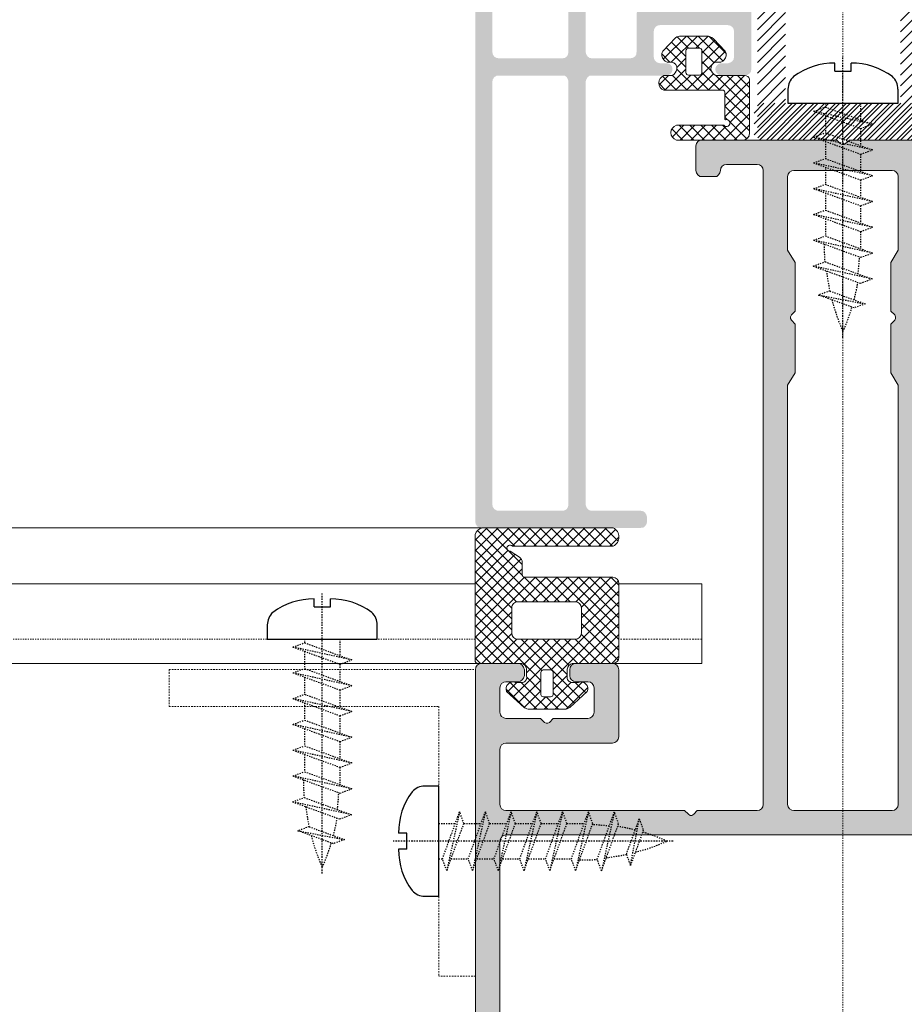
# Model space of a CAD drawing. Header units: millimetres. Extents: x -226731 to 126254, y -16359 to 60195.
# Tile 45 of 256: x -165439 to -165367, y 20846 to 20926. Entities that reach past the tile are written whole.
import ezdxf

# ---------------------------------------------------------------- set-up
doc = ezdxf.new("R2010")
doc.units = ezdxf.units.MM
doc.header["$LTSCALE"] = 0.1
doc.header["$MEASUREMENT"] = 0
doc.linetypes.add('CENTER', pattern=[2, 1.25, -0.25, 0.25, -0.25])
doc.linetypes.add('HIDDEN', pattern=[0.375, 0.25, -0.125])
for name, color, linetype, lineweight in [('01. Aluminium (Main Structure)', 6, 'Continuous', 5), ('2_Centerline', 1, 'CENTER', 15), ('3_Hatch', 8, 'Continuous', 0)]:
    doc.layers.add(name, color=color, linetype=linetype, lineweight=lineweight)
doc.layers.add('CENTER LINE', color=8, linetype='CENTER')
doc.layers.add('HARDWARES', color=7, linetype='Continuous')

# ---------------------------------------------------------------- blocks, each defined once
blk = doc.blocks.new('*U429')
at = {"layer": '3_Hatch'}
h = blk.add_hatch(color=8, dxfattribs=at)
h.dxf.hatch_style = 1
h.paths.add_polyline_path([(-4.224, 77.476), (-3.912, 77.787), (-3.912, 81.754), (-4.498, 82.779), (-4.498, 116.974), (-4.462, 117.157), (-4.352, 117.321), (-4.206, 117.431), (-4.005, 117.468), (4.005, 117.468), (4.188, 117.431), (4.352, 117.321), (4.462, 117.157), (4.517, 116.974), (4.517, 82.779), (3.895, 81.754), (3.895, 77.787), (4.206, 77.476), (4.297, 77.33), (4.297, 77.184), (4.206, 77.037), (3.895, 76.744), (3.895, 72.777), (4.517, 71.752), (4.517, 65.754), (4.462, 65.572), (4.352, 65.407), (4.188, 65.297), (4.005, 65.26), (-4.005, 65.26), (-4.206, 65.297), (-4.352, 65.407), (-4.462, 65.572), (-4.498, 65.754), (-4.498, 71.752), (-3.912, 72.777), (-3.912, 76.744), (-4.224, 77.037), (-4.278, 77.184), (-4.278, 77.33)], flags=16)
h.paths.add_polyline_path([(10.039, 65.444), (9.984, 65.26), (9.966, 65.078), (9.857, 64.913), (9.692, 64.803), (9.51, 64.767), (7.004, 64.767), (6.821, 64.803), (6.638, 64.913), (6.528, 65.078), (6.51, 65.26), (6.51, 116.974), (6.528, 117.157), (6.638, 117.321), (6.821, 117.431), (7.004, 117.468), (11.887, 117.468), (12.179, 117.779), (12.325, 117.87), (12.471, 117.87), (12.599, 117.779), (12.929, 117.468), (27.503, 117.468), (27.686, 117.431), (27.869, 117.321), (27.96, 117.157), (27.996, 116.974), (27.996, 112.476), (27.96, 112.275), (27.869, 112.11), (27.686, 112), (27.503, 111.964), (18.817, 111.964), (18.616, 111.927), (18.451, 111.818), (18.341, 111.653), (18.305, 111.452), (18.305, 105.984), (18.341, 105.783), (18.451, 105.6), (18.616, 105.508), (18.817, 105.472), (21.798, 105.472), (21.999, 105.508), (22.164, 105.6), (22.272, 105.783), (22.291, 105.984), (22.291, 106.46), (22.272, 106.661), (22.164, 106.807), (21.999, 106.917), (21.798, 106.971), (20.81, 106.971), (20.609, 107.008), (20.462, 107.118), (20.352, 107.264), (20.298, 107.466), (20.298, 109.458), (20.352, 109.659), (20.462, 109.805), (20.609, 109.915), (20.81, 109.97), (23.644, 109.97), (23.937, 110.281), (24.084, 110.355), (24.23, 110.355), (24.357, 110.281), (24.687, 109.97), (27.503, 109.97), (27.686, 109.915), (27.869, 109.805), (27.96, 109.659), (27.996, 109.458), (27.996, 107.466), (27.96, 107.264), (27.869, 107.118), (27.686, 107.008), (27.503, 106.971), (26.516, 106.971), (26.315, 106.917), (26.168, 106.807), (26.058, 106.661), (26.003, 106.46), (26.003, 105.984), (26.058, 105.783), (26.168, 105.6), (26.315, 105.508), (26.516, 105.472), (29.514, 105.472), (29.697, 105.508), (29.862, 105.6), (29.971, 105.783), (29.99, 105.984), (29.971, 200.466), (29.862, 200.649), (29.78, 200.704), (29.697, 200.759), (29.605, 200.768), (29.514, 200.777), (-29.514, 200.777), (-29.715, 200.759), (-29.861, 200.649), (-29.971, 200.466), (-30.007, 200.302), (-30.007, 105.984), (-29.971, 105.783), (-29.861, 105.6), (-29.715, 105.508), (-29.514, 105.472), (-26.496, 105.472), (-26.313, 105.508), (-26.149, 105.6), (-26.039, 105.783), (-26.002, 105.984), (-26.002, 106.46), (-26.039, 106.661), (-26.149, 106.807), (-26.313, 106.917), (-26.496, 106.971), (-27.52, 106.971), (-27.685, 107.008), (-27.867, 107.118), (-27.977, 107.264), (-28.014, 107.466), (-28.014, 109.458), (-27.977, 109.659), (-27.867, 109.805), (-27.685, 109.915), (-27.52, 109.97), (-24.686, 109.97), (-24.375, 110.281), (-24.247, 110.355), (-24.064, 110.355), (-23.936, 110.281), (-23.625, 109.97), (-20.81, 109.97), (-20.609, 109.915), (-20.444, 109.805), (-20.334, 109.659), (-20.298, 109.458), (-20.298, 107.466), (-20.334, 107.264), (-20.444, 107.118), (-20.609, 107.008), (-20.81, 106.971), (-21.815, 106.971), (-22.016, 106.917), (-22.163, 106.807), (-22.272, 106.661), (-22.309, 106.46), (-22.309, 105.984), (-22.272, 105.783), (-22.163, 105.6), (-22.016, 105.508), (-21.815, 105.472), (-18.797, 105.472), (-18.615, 105.508), (-18.45, 105.6), (-18.341, 105.783), (-18.304, 105.984), (-18.304, 111.452), (-18.341, 111.653), (-18.45, 111.818), (-18.615, 111.927), (-18.797, 111.964), (-27.52, 111.964), (-27.685, 112), (-27.867, 112.11), (-27.977, 112.275), (-28.014, 112.476), (-28.014, 116.974), (-27.977, 117.157), (-27.867, 117.321), (-27.685, 117.431), (-27.52, 117.468), (-12.928, 117.468), (-12.618, 117.779), (-12.489, 117.87), (-12.343, 117.87), (-12.178, 117.779), (-11.867, 117.468), (-7.003, 117.468), (-6.802, 117.431), (-6.656, 117.321), (-6.546, 117.157), (-6.509, 116.974), (-6.509, 65.26), (-6.546, 65.078), (-6.656, 64.913), (-6.802, 64.803), (-7.003, 64.767), (-9.509, 64.767), (-9.71, 64.803), (-9.856, 64.913), (-9.966, 65.078), (-10.002, 65.26), (-10.038, 65.444), (-10.148, 65.626), (-10.313, 65.736), (-10.496, 65.754), (-11.502, 65.754), (-11.703, 65.736), (-11.849, 65.626), (-11.959, 65.444), (-12.013, 65.26), (-12.013, 63.249), (-11.959, 63.066), (-11.849, 62.902), (-11.703, 62.792), (-11.502, 62.773), (-0.53, 62.773), (-0.201, 63.066), (-0.073, 63.139), (0.074, 63.139), (0.22, 63.066), (0.512, 62.773), (11.502, 62.773), (11.686, 62.792), (11.849, 62.902), (11.959, 63.066), (12.014, 63.249), (12.014, 65.26), (11.959, 65.444), (11.849, 65.626), (11.686, 65.736), (11.502, 65.754), (10.497, 65.754), (10.295, 65.736), (10.149, 65.626)])
h.paths.add_polyline_path([(27.996, 197.284), (27.96, 197.467), (27.869, 197.65), (27.686, 197.76), (27.503, 197.796), (-27.52, 197.796), (-27.685, 197.76), (-27.867, 197.65), (-27.977, 197.467), (-28.014, 197.284), (-28.014, 119.973), (-27.977, 119.772), (-27.867, 119.626), (-27.685, 119.516), (-27.52, 119.461), (27.503, 119.461), (27.686, 119.516), (27.869, 119.626), (27.96, 119.772), (27.996, 119.973)], flags=16)
h = blk.add_hatch(color=8, dxfattribs=at)
h.dxf.hatch_style = 1
h.paths.add_polyline_path([(28.61, 92.527), (28.61, 57.993), (28.573, 57.828), (28.464, 57.645), (28.28, 57.535), (28.098, 57.517), (22.902, 57.517), (22.701, 57.535), (22.537, 57.645), (22.445, 57.828), (22.409, 57.993), (22.409, 92.527), (22.445, 92.711), (22.537, 92.875), (22.701, 92.985), (22.902, 93.022), (28.098, 93.022), (28.28, 92.985), (28.464, 92.875), (28.573, 92.711)], flags=16)
h.paths.add_polyline_path([(22.409, 37.89), (22.354, 38.091), (22.244, 38.256), (22.097, 38.366), (21.896, 38.403), (21.494, 38.403), (21.311, 38.366), (21.146, 38.256), (21.037, 38.091), (21, 37.89), (21, 33.903), (20.945, 33.702), (20.835, 33.537), (20.689, 33.427), (20.488, 33.408), (13.793, 33.408), (13.61, 33.427), (13.446, 33.537), (13.336, 33.702), (13.299, 33.903), (13.299, 51.499), (13.336, 51.7), (13.446, 51.846), (13.61, 51.956), (13.793, 52.011), (16.354, 52.011), (16.537, 52.048), (16.702, 52.157), (16.812, 52.322), (16.848, 52.505), (16.848, 55.596), (16.867, 55.797), (16.976, 55.962), (17.159, 56.072), (17.36, 56.108), (20.488, 56.108), (20.689, 56.072), (20.835, 55.962), (20.945, 55.797), (21, 55.596), (21, 51.609), (21.037, 51.408), (21.146, 51.261), (21.311, 51.152), (21.494, 51.115), (21.896, 51.115), (22.097, 51.152), (22.244, 51.261), (22.354, 51.408), (22.409, 51.609), (22.409, 55.596), (22.445, 55.797), (22.537, 55.962), (22.701, 56.072), (22.902, 56.108), (28.098, 56.108), (28.28, 56.072), (28.464, 55.962), (28.573, 55.797), (28.61, 55.596), (28.61, 33.903), (28.573, 33.702), (28.464, 33.537), (28.28, 33.427), (28.098, 33.408), (22.902, 33.408), (22.701, 33.427), (22.537, 33.537), (22.445, 33.702), (22.409, 33.903)], flags=16)
h.paths.add_polyline_path([(12.202, 36.537), (11.891, 36.226), (11.891, 33.903), (11.854, 33.702), (11.745, 33.537), (11.58, 33.427), (11.379, 33.408), (9.001, 33.408), (8.8, 33.427), (8.654, 33.537), (8.544, 33.702), (8.489, 33.903), (8.489, 34.506), (8.452, 34.689), (8.342, 34.854), (8.178, 34.964), (7.995, 35), (7.794, 34.964), (7.629, 34.854), (7.519, 34.689), (7.483, 34.506), (7.483, 32.494), (7.519, 32.311), (7.629, 32.146), (7.794, 32.036), (7.995, 32), (28.5, 32), (28.701, 31.945), (28.847, 31.835), (28.957, 31.689), (29.012, 31.488), (29.012, 30.482), (29.049, 30.299), (29.14, 30.134), (29.305, 30.024), (29.506, 30.007), (29.688, 30.024), (29.853, 30.134), (29.963, 30.299), (29.999, 30.482), (29.999, 93.918), (29.963, 94.119), (29.853, 94.284), (29.688, 94.393), (29.506, 94.412), (16.501, 94.412), (16.299, 94.393), (16.153, 94.284), (16.043, 94.119), (15.988, 93.918), (15.988, 93.516), (16.043, 93.351), (16.153, 93.168), (16.299, 93.058), (16.501, 93.022), (20.488, 93.022), (20.689, 92.985), (20.835, 92.875), (20.945, 92.711), (21, 92.527), (21, 57.993), (20.945, 57.828), (20.835, 57.645), (20.689, 57.535), (20.488, 57.517), (14.415, 57.517), (14.25, 57.48), (14.159, 57.425), (14.068, 57.371), (14.013, 57.298), (13.958, 57.224), (13.939, 57.133), (13.922, 57.059), (13.922, 56.968), (13.939, 56.877), (13.958, 56.786), (14.013, 56.712), (14.068, 56.639), (14.159, 56.584), (14.25, 56.548), (14.36, 56.511), (14.945, 56.511), (15.146, 56.456), (15.294, 56.347), (15.402, 56.2), (15.44, 55.999), (15.44, 53.914), (15.402, 53.713), (15.294, 53.548), (15.146, 53.438), (14.945, 53.402), (9.385, 53.402), (9.202, 53.438), (9.037, 53.548), (8.927, 53.713), (8.891, 53.914), (8.891, 55.999), (8.927, 56.2), (9.037, 56.347), (9.202, 56.456), (9.385, 56.511), (9.916, 56.511), (10.117, 56.548), (10.263, 56.657), (10.373, 56.804), (10.428, 57.006), (10.373, 57.207), (10.263, 57.353), (10.117, 57.463), (9.916, 57.517), (7.995, 57.517), (7.794, 57.463), (7.629, 57.353), (7.519, 57.207), (7.483, 57.006), (7.483, 49.908), (7.519, 49.707), (7.629, 49.542), (7.794, 49.432), (7.995, 49.396), (8.379, 49.396), (8.58, 49.432), (8.762, 49.542), (8.836, 49.707), (8.891, 49.908), (8.891, 51.499), (8.927, 51.7), (9.037, 51.846), (9.202, 51.956), (9.385, 52.011), (11.379, 52.011), (11.58, 51.956), (11.745, 51.846), (11.854, 51.7), (11.891, 51.499), (11.891, 42.244), (11.854, 42.061), (11.745, 41.896), (11.58, 41.786), (11.379, 41.731), (9.385, 41.731), (9.202, 41.786), (9.037, 41.896), (8.927, 42.061), (8.891, 42.244), (8.891, 43.304), (8.836, 43.487), (8.762, 43.652), (8.58, 43.762), (8.379, 43.798), (7.995, 43.798), (7.794, 43.762), (7.629, 43.652), (7.519, 43.487), (7.483, 43.304), (7.483, 38.987), (7.5, 38.86), (7.538, 38.769), (7.593, 38.695), (7.648, 38.64), (7.702, 38.585), (7.775, 38.549), (7.849, 38.512), (7.921, 38.494), (7.995, 38.494), (8.086, 38.494), (8.159, 38.53), (8.233, 38.567), (8.306, 38.604), (8.36, 38.676), (8.415, 38.75), (8.489, 38.987), (8.489, 39.591), (8.544, 39.792), (8.654, 39.957), (8.8, 40.067), (9.001, 40.086), (11.379, 40.086), (11.58, 40.067), (11.745, 39.957), (11.854, 39.792), (11.891, 39.591), (11.891, 37.268), (12.202, 36.957), (12.293, 36.829), (12.293, 36.664)])
h = blk.add_hatch(dxfattribs=at)
h.set_pattern_fill('ANSI31', color=8, scale=5)
h.set_pattern_definition([(45, (-26191.7542, -15010.3187), (-0.441941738, 0.441941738), [])])
h.paths.add_polyline_path([(-9.495, 44.174), (-9.477, 44.32), (-9.385, 44.466), (-9.258, 44.54), (-9.111, 44.576), (-7.191, 44.576), (-7.063, 44.576), (-6.807, 44.595), (-6.569, 44.65), (-6.332, 44.722), (-6.112, 44.814), (-5.892, 44.924), (-5.691, 45.07), (-5.508, 45.216), (-5.344, 45.381), (-5.197, 45.582), (-5.051, 45.764), (-4.941, 45.984), (-4.85, 46.204), (-4.776, 46.442), (-4.722, 46.679), (-4.704, 46.935), (-4.685, 47.064), (-4.685, 59.372), (-4.668, 59.537), (-4.575, 59.664), (-4.448, 59.755), (-4.302, 59.774), (6.873, 59.774), (7.019, 59.81), (7.147, 59.901), (7.221, 60.03), (7.257, 60.195), (7.257, 62.389), (7.221, 62.535), (7.147, 62.664), (7.019, 62.755), (6.873, 62.773), (-6.605, 62.773), (-6.752, 62.755), (-6.88, 62.664), (-6.971, 62.535), (-6.99, 62.389), (-6.99, 49.569), (-7.026, 49.422), (-7.1, 49.276), (-7.246, 49.204), (-7.392, 49.166), (-9.111, 49.166), (-9.258, 49.204), (-9.385, 49.276), (-9.477, 49.422), (-9.495, 49.569), (-9.495, 51.288), (-9.514, 51.435), (-9.605, 51.562), (-9.733, 51.654), (-9.897, 51.672), (-11.489, 51.672), (-11.654, 51.654), (-11.781, 51.562), (-11.872, 51.435), (-11.891, 51.288), (-11.891, 42.455), (-11.872, 42.309), (-11.781, 42.199), (-11.654, 42.108), (-11.489, 42.07), (-9.897, 42.07), (-9.733, 42.108), (-9.605, 42.199), (-9.514, 42.309), (-9.495, 42.455)])
h = blk.add_hatch(dxfattribs=at)
h.set_pattern_fill('ANSI31', color=8, scale=5)
h.set_pattern_definition([(45, (-26191.7542, -14950.54475), (-0.441941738, 0.441941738), [])])
h.paths.add_polyline_path([(9.477, 44.32), (9.495, 44.174), (9.495, 42.455), (9.514, 42.309), (9.605, 42.199), (9.733, 42.108), (9.897, 42.07), (11.489, 42.07), (11.654, 42.108), (11.781, 42.199), (11.872, 42.309), (11.891, 42.455), (11.891, 51.288), (11.872, 51.435), (11.781, 51.562), (11.654, 51.654), (11.489, 51.672), (9.897, 51.672), (9.733, 51.654), (9.605, 51.562), (9.514, 51.435), (9.495, 51.288), (9.495, 49.569), (9.477, 49.422), (9.385, 49.276), (9.258, 49.204), (9.111, 49.166), (7.392, 49.166), (7.246, 49.204), (7.1, 49.276), (7.026, 49.422), (6.99, 49.569), (6.99, 62.389), (6.971, 62.535), (6.88, 62.664), (6.752, 62.755), (6.605, 62.773), (-6.873, 62.773), (-7.019, 62.755), (-7.147, 62.664), (-7.221, 62.535), (-7.257, 62.389), (-7.257, 60.195), (-7.221, 60.03), (-7.147, 59.901), (-7.019, 59.81), (-6.873, 59.774), (4.302, 59.774), (4.448, 59.755), (4.575, 59.664), (4.668, 59.537), (4.685, 59.372), (4.685, 47.064), (4.704, 46.935), (4.722, 46.679), (4.776, 46.442), (4.85, 46.204), (4.941, 45.984), (5.051, 45.764), (5.197, 45.582), (5.344, 45.381), (5.508, 45.216), (5.691, 45.07), (5.892, 44.924), (6.112, 44.814), (6.332, 44.722), (6.569, 44.65), (6.807, 44.595), (7.063, 44.576), (7.191, 44.576), (9.111, 44.576), (9.258, 44.54), (9.385, 44.466)])
at = {"layer": '01. Aluminium (Main Structure)', "color": 8, "linetype": 'ByBlock'}
for p, q in [((29.99, 200.302), (29.99, 105.984)), ((27.996, 197.284), (27.996, 119.973)), ((27.96, 119.772), (27.869, 119.626)), ((27.996, 119.973), (27.96, 119.772)), ((27.503, 119.461), (-27.52, 119.461)), ((27.686, 119.516), (27.503, 119.461)), ((27.869, 119.626), (27.686, 119.516)), ((-4.462, 117.157), (-4.352, 117.321)), ((-4.352, 117.321), (-4.206, 117.431)), ((-4.206, 117.431), (-4.005, 117.468)), ((-4.005, 117.468), (4.005, 117.468)), ((4.005, 117.468), (4.188, 117.431)), ((4.188, 117.431), (4.352, 117.321)), ((4.352, 117.321), (4.462, 117.157)), ((6.528, 117.157), (6.638, 117.321)), ((6.638, 117.321), (6.821, 117.431)), ((6.821, 117.431), (7.004, 117.468)), ((7.004, 117.468), (11.887, 117.468)), ((11.887, 117.468), (12.179, 117.779)), ((12.179, 117.779), (12.325, 117.87)), ((12.325, 117.87), (12.471, 117.87)), ((12.471, 117.87), (12.599, 117.779)), ((12.599, 117.779), (12.929, 117.468)), ((12.929, 117.468), (27.503, 117.468)), ((27.503, 117.468), (27.686, 117.431)), ((27.686, 117.431), (27.869, 117.321)), ((27.869, 117.321), (27.96, 117.157)), ((-4.498, 116.974), (-4.462, 117.157)), ((-4.498, 82.779), (-4.498, 116.974)), ((4.462, 117.157), (4.517, 116.974)), ((4.517, 116.974), (4.517, 82.779)), ((6.51, 116.974), (6.528, 117.157)), ((6.51, 65.26), (6.51, 116.974)), ((27.96, 117.157), (27.996, 116.974)), ((27.996, 116.974), (27.996, 112.476)), ((27.996, 112.476), (27.96, 112.275)), ((18.305, 111.452), (18.341, 111.653)), ((18.341, 111.653), (18.451, 111.818)), ((18.451, 111.818), (18.616, 111.927)), ((18.616, 111.927), (18.817, 111.964)), ((27.503, 111.964), (18.817, 111.964)), ((27.686, 112), (27.503, 111.964)), ((27.869, 112.11), (27.686, 112)), ((27.96, 112.275), (27.869, 112.11)), ((18.305, 111.452), (18.305, 105.984)), ((23.644, 109.97), (23.937, 110.281)), ((23.937, 110.281), (24.084, 110.355)), ((24.084, 110.355), (24.23, 110.355)), ((24.23, 110.355), (24.357, 110.281)), ((24.357, 110.281), (24.687, 109.97)), ((20.298, 109.458), (20.352, 109.659)), ((20.298, 107.466), (20.298, 109.458)), ((20.352, 109.659), (20.462, 109.805)), ((20.462, 109.805), (20.609, 109.915)), ((20.609, 109.915), (20.81, 109.97)), ((20.81, 109.97), (23.644, 109.97)), ((24.687, 109.97), (27.503, 109.97)), ((27.503, 109.97), (27.686, 109.915)), ((27.686, 109.915), (27.869, 109.805)), ((27.869, 109.805), (27.96, 109.659)), ((27.96, 109.659), (27.996, 109.458)), ((27.996, 109.458), (27.996, 107.466)), ((20.352, 107.264), (20.298, 107.466)), ((20.462, 107.118), (20.352, 107.264)), ((20.609, 107.008), (20.462, 107.118)), ((20.81, 106.971), (20.609, 107.008)), ((21.798, 106.971), (20.81, 106.971)), ((21.798, 106.971), (21.999, 106.917)), ((21.999, 106.917), (22.164, 106.807)), ((26.168, 106.807), (26.315, 106.917)), ((26.315, 106.917), (26.516, 106.971)), ((27.503, 106.971), (26.516, 106.971)), ((27.686, 107.008), (27.503, 106.971)), ((27.869, 107.118), (27.686, 107.008)), ((27.96, 107.264), (27.869, 107.118)), ((27.996, 107.466), (27.96, 107.264)), ((22.164, 106.807), (22.272, 106.661)), ((22.272, 106.661), (22.291, 106.46)), ((22.291, 106.46), (22.291, 105.984)), ((26.003, 106.46), (26.058, 106.661)), ((26.003, 106.46), (26.003, 105.984)), ((26.058, 106.661), (26.168, 106.807)), ((18.341, 105.783), (18.305, 105.984)), ((18.451, 105.6), (18.341, 105.783)), ((18.616, 105.508), (18.451, 105.6)), ((18.817, 105.472), (18.616, 105.508)), ((18.817, 105.472), (21.798, 105.472)), ((21.999, 105.508), (21.798, 105.472)), ((22.164, 105.6), (21.999, 105.508)), ((22.272, 105.783), (22.164, 105.6)), ((22.291, 105.984), (22.272, 105.783)), ((26.058, 105.783), (26.003, 105.984)), ((26.168, 105.6), (26.058, 105.783)), ((26.315, 105.508), (26.168, 105.6)), ((26.516, 105.472), (26.315, 105.508)), ((26.516, 105.472), (29.514, 105.472)), ((29.697, 105.508), (29.514, 105.472)), ((29.862, 105.6), (29.697, 105.508)), ((29.971, 105.783), (29.862, 105.6)), ((29.99, 105.984), (29.971, 105.783)), ((-3.912, 81.754), (-4.498, 82.779)), ((4.517, 82.779), (3.895, 81.754)), ((-3.912, 77.787), (-3.912, 81.754)), ((3.895, 81.754), (3.895, 77.787)), ((-4.278, 77.33), (-4.224, 77.476)), ((-4.278, 77.184), (-4.278, 77.33)), ((-4.224, 77.037), (-4.278, 77.184)), ((-4.224, 77.476), (-3.912, 77.787)), ((3.895, 77.787), (4.206, 77.476)), ((4.206, 77.476), (4.297, 77.33)), ((4.297, 77.184), (4.206, 77.037)), ((4.297, 77.33), (4.297, 77.184)), ((-3.912, 76.744), (-4.224, 77.037)), ((-3.912, 72.777), (-3.912, 76.744)), ((4.206, 77.037), (3.895, 76.744)), ((3.895, 76.744), (3.895, 72.777)), ((-4.498, 71.752), (-3.912, 72.777)), ((3.895, 72.777), (4.517, 71.752)), ((-4.498, 65.754), (-4.498, 71.752)), ((4.517, 71.752), (4.517, 65.754)), ((-4.462, 65.572), (-4.498, 65.754)), ((-4.352, 65.407), (-4.462, 65.572)), ((-4.206, 65.297), (-4.352, 65.407)), ((-4.005, 65.26), (-4.206, 65.297)), ((4.005, 65.26), (-4.005, 65.26)), ((4.188, 65.297), (4.005, 65.26)), ((4.352, 65.407), (4.188, 65.297)), ((4.462, 65.572), (4.352, 65.407)), ((4.517, 65.754), (4.462, 65.572)), ((6.528, 65.078), (6.51, 65.26)), ((6.638, 64.913), (6.528, 65.078)), ((9.966, 65.078), (9.857, 64.913)), ((9.984, 65.26), (9.966, 65.078)), ((9.984, 65.26), (10.039, 65.444)), ((10.039, 65.444), (10.149, 65.626)), ((10.149, 65.626), (10.295, 65.736)), ((10.295, 65.736), (10.497, 65.754)), ((10.497, 65.754), (11.502, 65.754)), ((11.502, 65.754), (11.686, 65.736)), ((11.686, 65.736), (11.849, 65.626)), ((11.849, 65.626), (11.959, 65.444)), ((11.959, 65.444), (12.014, 65.26)), ((12.014, 65.26), (12.014, 63.249)), ((6.821, 64.803), (6.638, 64.913)), ((7.004, 64.767), (6.821, 64.803)), ((9.51, 64.767), (7.004, 64.767)), ((9.692, 64.803), (9.51, 64.767)), ((9.857, 64.913), (9.692, 64.803)), ((-11.502, 62.773), (-0.53, 62.773)), ((-0.53, 62.773), (-0.201, 63.066)), ((-0.201, 63.066), (-0.073, 63.139)), ((-0.073, 63.139), (0.074, 63.139)), ((0.074, 63.139), (0.22, 63.066)), ((0.22, 63.066), (0.512, 62.773)), ((0.512, 62.773), (11.502, 62.773)), ((11.686, 62.792), (11.502, 62.773)), ((11.849, 62.902), (11.686, 62.792)), ((11.959, 63.066), (11.849, 62.902)), ((12.014, 63.249), (11.959, 63.066))]:
    blk.add_line(p, q, dxfattribs=at)
at = {"layer": '2_Centerline', "color": 8, "ltscale": 0.25}
blk.add_line((0, 230.777), (0, 0), dxfattribs=at)
at = {"layer": '3_Hatch', "color": 8, "linetype": 'HIDDEN', "ltscale": 5}
for p, q in [((29.99, 130.972), (32.99, 130.972)), ((29.99, 105.972), (29.99, 130.972)), ((32.99, 108.972), (32.99, 130.972)), ((54.99, 108.972), (32.99, 108.972)), ((54.99, 105.972), (54.99, 108.972)), ((54.99, 105.972), (29.99, 105.972)), ((11.51, 103.48), (18.286, 103.48)), ((21.737, 103.48), (26.634, 103.48))]:
    blk.add_line(p, q, dxfattribs=at)
at = {"layer": '3_Hatch', "color": 8, "linetype": 'Continuous'}
for p, q in [((20.831, 107.431), (22.59, 109.19)), ((21.276, 106.992), (23.488, 109.204)), ((23.656, 106.984), (21.917, 108.723)), ((22.18, 107.012), (24.372, 109.204)), ((23.656, 107.868), (22.396, 109.128)), ((24.21, 108.198), (23.204, 109.204)), ((26.271, 107.02), (24.088, 109.204)), ((24.25, 108.198), (25.255, 109.204)), ((24.655, 107.72), (26.01, 109.075)), ((24.655, 106.836), (26.472, 108.652)), ((27.15, 107.026), (24.972, 109.204)), ((27.49, 107.57), (25.948, 109.111)), ((21.852, 107.02), (20.997, 107.875)), ((26.264, 103.492), (21.457, 108.299)), ((22.196, 103.492), (26.931, 108.228)), ((25.801, 106.606), (24.655, 107.753)), ((26.607, 107.02), (27.391, 107.804)), ((22.495, 106.444), (23.656, 107.604)), ((30.026, 101.498), (24.655, 106.869)), ((18.286, 101.35), (23.656, 106.72)), ((25.38, 103.492), (22.495, 106.377)), ((23.079, 103.492), (25.816, 106.229)), ((30.026, 100.614), (24.586, 106.054)), ((18.286, 100.466), (23.826, 106.007)), ((18.286, 104.886), (18.872, 105.472)), ((18.286, 104.002), (19.756, 105.472)), ((18.286, 103.118), (20.64, 105.472)), ((18.286, 102.234), (21.524, 105.472)), ((21.357, 103.096), (18.981, 105.472)), ((21.844, 103.492), (19.865, 105.472)), ((22.728, 103.492), (20.749, 105.472)), ((23.612, 103.492), (21.632, 105.472)), ((24.496, 103.492), (22.358, 105.63)), ((23.963, 103.492), (26.031, 105.56)), ((24.847, 103.492), (26.827, 105.472)), ((25.731, 103.492), (27.711, 105.472)), ((26.608, 103.485), (28.595, 105.472)), ((30.026, 102.382), (26.936, 105.472)), ((27.025, 103.018), (29.479, 105.472)), ((30.026, 103.266), (27.82, 105.472)), ((30.026, 104.15), (28.704, 105.472)), ((30.026, 105.034), (29.588, 105.472)), ((21.346, 102.223), (18.351, 105.218)), ((27.026, 102.135), (30.026, 105.135)), ((21.346, 101.339), (18.286, 104.399)), ((27.026, 101.251), (30.026, 104.251)), ((23.356, 98.445), (18.286, 103.516)), ((25.104, 98.445), (30.026, 103.367)), ((18.286, 99.582), (21.346, 102.642)), ((22.472, 98.445), (18.286, 102.632)), ((25.987, 98.445), (30.026, 102.483)), ((30.026, 99.731), (27.026, 102.731)), ((21.588, 98.445), (18.286, 101.748)), ((18.329, 98.742), (21.346, 101.758)), ((26.171, 97.745), (30.026, 101.6)), ((30.026, 98.847), (27.026, 101.847)), ((20.704, 98.445), (18.286, 100.864)), ((18.917, 98.445), (21.349, 100.878)), ((19.8, 98.445), (21.793, 100.438)), ((20.684, 98.445), (22.674, 100.435)), ((21.568, 98.445), (23.558, 100.435)), ((24.24, 98.445), (22.25, 100.435)), ((22.452, 98.445), (24.442, 100.435)), ((25.123, 98.445), (23.134, 100.435)), ((23.336, 98.445), (25.326, 100.435)), ((26.012, 98.441), (24.017, 100.435)), ((24.22, 98.445), (26.21, 100.435)), ((30.026, 95.311), (24.901, 100.435)), ((30.026, 96.195), (25.785, 100.435)), ((26.259, 96.949), (30.026, 100.716)), ((30.026, 97.079), (26.653, 100.452)), ((30.026, 97.963), (27.026, 100.963)), ((19.82, 98.445), (18.286, 99.98)), ((26.771, 96.577), (30.026, 99.832)), ((18.936, 98.445), (18.286, 99.096)), ((27.338, 96.26), (30.026, 98.948)), ((29.83, 94.623), (26.166, 98.286)), ((26.373, 94.412), (30.026, 98.064)), ((27.261, 96.308), (26.171, 97.398)), ((27.257, 94.412), (30.026, 97.18)), ((18.286, 95.163), (19.034, 95.912)), ((18.553, 94.547), (19.918, 95.912)), ((20.318, 94.412), (18.818, 95.912)), ((19.302, 94.412), (20.802, 95.912)), ((21.202, 94.412), (19.702, 95.912)), ((20.186, 94.412), (21.686, 95.912)), ((22.086, 94.412), (20.586, 95.912)), ((21.07, 94.412), (22.57, 95.912)), ((22.97, 94.412), (21.47, 95.912)), ((21.954, 94.412), (23.454, 95.912)), ((23.854, 94.412), (22.354, 95.912)), ((22.838, 94.412), (24.338, 95.912)), ((24.738, 94.412), (23.238, 95.912)), ((23.722, 94.412), (25.222, 95.912)), ((25.622, 94.412), (24.122, 95.912)), ((24.605, 94.412), (26.105, 95.912)), ((26.506, 94.412), (25.006, 95.912)), ((25.489, 94.412), (26.985, 95.907)), ((27.39, 94.412), (25.89, 95.912)), ((28.273, 94.412), (26.773, 95.912)), ((29.157, 94.412), (27.404, 96.165)), ((28.141, 94.412), (30.026, 96.296)), ((19.435, 94.412), (18.353, 95.493)), ((29.025, 94.412), (30.026, 95.412)), ((7.638, 61.534), (8.877, 62.773)), ((7.638, 60.65), (9.761, 62.773)), ((7.67, 62.451), (7.961, 62.741)), ((9.241, 61.295), (7.852, 62.684)), ((9.846, 61.573), (8.646, 62.773)), ((10.73, 61.573), (9.53, 62.773)), ((9.55, 61.678), (10.645, 62.773)), ((10.329, 61.573), (11.529, 62.773)), ((11.614, 61.573), (10.414, 62.773)), ((11.213, 61.573), (12.413, 62.773)), ((12.498, 61.573), (11.298, 62.773)), ((12.097, 61.573), (13.297, 62.773)), ((13.382, 61.573), (12.182, 62.773)), ((13.972, 61.867), (13.066, 62.773)), ((9.639, 60.013), (7.638, 62.014)), ((12.98, 61.573), (13.939, 62.532)), ((7.638, 59.766), (9.226, 61.354)), ((9.639, 59.129), (7.638, 61.13)), ((9.639, 60.896), (9.411, 61.125)), ((7.638, 58.883), (9.639, 60.884)), ((10.368, 57.517), (7.638, 60.246)), ((7.638, 57.999), (9.639, 60)), ((9.484, 57.517), (7.638, 59.362)), ((8.04, 57.517), (9.639, 59.116)), ((8.924, 57.517), (10.124, 58.717)), ((9.61, 55.552), (12.775, 58.717)), ((9.808, 57.517), (11.008, 58.717)), ((11.512, 57.256), (10.051, 58.717)), ((10.562, 57.387), (11.892, 58.717)), ((12.17, 57.482), (10.935, 58.717)), ((13.551, 56.984), (11.819, 58.717)), ((12.424, 57.482), (13.659, 58.717)), ((13.919, 57.5), (12.703, 58.717)), ((12.812, 56.985), (14.543, 58.717)), ((14.727, 57.576), (13.587, 58.717)), ((15.014, 58.174), (14.471, 58.717)), ((8.6, 57.517), (7.638, 58.479)), ((14.227, 57.517), (14.994, 58.284)), ((11.512, 56.372), (10.72, 57.165)), ((11.827, 54.29), (9.797, 56.32)), ((10.037, 55.094), (11.512, 56.569)), ((11.512, 55.489), (10.518, 56.482)), ((11.884, 54.29), (14.011, 56.417)), ((12.812, 56.102), (13.557, 56.846)), ((14.418, 55.234), (12.812, 56.84)), ((14.786, 55.75), (14.119, 56.417)), ((10.913, 54.32), (9.553, 55.679)), ((10.465, 54.639), (11.512, 55.685)), ((12.768, 54.29), (14.661, 56.183)), ((13.99, 54.778), (12.812, 55.956)), ((11.009, 54.299), (11.999, 55.288)), ((12.71, 54.29), (11.712, 55.288)), ((13.529, 54.356), (12.596, 55.288))]:
    blk.add_line(p, q, dxfattribs=at)
at = {"layer": '3_Hatch', "color": 8}
for p, q in [((20.864, 107.752), (22.288, 109.066)), ((22.736, 109.204), (25.575, 109.204)), ((26.023, 109.066), (27.447, 107.752)), ((23.656, 107.998), (23.656, 106.205)), ((24.455, 108.198), (23.856, 108.198)), ((24.655, 106.205), (24.655, 107.998)), ((22.07, 107.02), (21.57, 107.02)), ((26.741, 107.02), (26.241, 107.02)), ((22.495, 105.947), (22.495, 106.504)), ((25.816, 106.504), (25.816, 105.947)), ((11.51, 105.472), (19.871, 105.472)), ((11.51, 105.472), (11.51, 98.968)), ((18.786, 105.472), (22.095, 105.472)), ((23.856, 106.005), (24.455, 106.005)), ((26.216, 105.472), (29.789, 105.472)), ((28.399, 105.472), (1150, 105.472)), ((18.286, 98.945), (18.286, 104.972)), ((30.026, 105.222), (30.026, 94.944)), ((21.346, 102.992), (21.346, 100.935)), ((26.526, 103.492), (21.846, 103.492)), ((27.026, 100.935), (27.026, 102.992)), ((21.846, 100.435), (26.526, 100.435)), ((11.51, 98.968), (18.286, 98.968)), ((30.026, 98.968), (1150, 98.968)), ((25.971, 98.445), (18.786, 98.445)), ((26.171, 97.232), (26.171, 98.246)), ((27.171, 96.325), (26.404, 96.81)), ((18.746, 95.912), (26.981, 95.912)), ((29.455, 94.412), (18.746, 94.412)), ((29.506, 94.412), (1150, 94.412)), ((8.138, 62.773), (13.592, 62.773)), ((7.638, 57.8), (7.638, 62.273)), ((13.592, 61.573), (9.734, 61.573)), ((9.639, 61.001), (9.639, 58.872)), ((9.75, 58.717), (14.616, 58.717)), ((10.371, 57.517), (8.016, 57.517)), ((11.512, 57.282), (11.512, 55.488)), ((12.612, 57.482), (11.712, 57.482)), ((12.812, 55.488), (12.812, 57.282)), ((14.616, 57.517), (13.953, 57.517)), ((9.968, 56.417), (10.347, 56.417)), ((13.977, 56.417), (14.355, 56.417)), ((10.575, 54.522), (9.62, 55.536)), ((14.703, 55.536), (13.66, 54.428)), ((11.712, 55.288), (12.612, 55.288)), ((13.211, 54.29), (11.139, 54.29))]:
    blk.add_line(p, q, dxfattribs=at)
at = {"layer": '3_Hatch', "color": 8, "linetype": 'HIDDEN'}
blk.add_line((30.026, 103.48), (1150, 103.48), dxfattribs=at)
at = {"layer": '3_Hatch', "color": 8}
for centre, radius, start, end in [((22.736, 108.404), 0.8, 90.00013, 124.09932), ((25.575, 108.404), 0.8, 55.90072, 90.00001), ((21.373, 107.537), 0.553, 157.05534, 290.87465), ((23.856, 107.998), 0.2, 90, 180), ((24.455, 107.998), 0.2, 360, 90), ((26.938, 107.537), 0.553, 249.12537, 22.94468), ((22.098, 106.609), 0.411, 345.12942, 93.84722), ((26.211, 106.612), 0.41, 85.81574, 195.27482), ((23.856, 106.205), 0.2, 180, 270), ((24.455, 106.205), 0.2, 270, 0), ((18.786, 104.972), 0.5, 90.00221, 180.00001), ((21.964, 105.989), 0.533, 284.20781, 355.45382), ((26.347, 105.989), 0.533, 184.5462, 255.79221), ((29.776, 105.222), 0.25, 0.00001, 86.91108), ((21.846, 102.992), 0.5, 90.00001, 180.00001), ((26.526, 102.992), 0.5, 0.00001, 90.00001), ((21.846, 100.935), 0.5, 180.00001, 270.00001), ((26.526, 100.935), 0.5, 270.00001, 0.00001), ((18.786, 98.945), 0.5, 180.00001, 270.00001), ((25.971, 98.245), 0.2, 0.01415, 90.00001), ((26.671, 97.232), 0.5, 180.00002, 237.69701), ((19.126, 95.162), 0.841, 116.87727, 243.13512), ((27.171, 96.075), 0.25, 220.6722, 90.00001), ((29.264, 95.188), 0.8, 283.85898, 342.22925), ((8.138, 62.273), 0.5, 90, 180), ((13.432, 62.173), 0.621, 284.96362, 75.05172), ((9.51, 61.394), 0.287, 38.63495, 288.09004), ((9.439, 61.001), 0.2, 0, 37.03652), ((9.838, 58.896), 0.2, 187.07016, 243.97395), ((14.366, 58.117), 0.65, 292.60941, 67.39059), ((8.012, 57.905), 0.389, 195.65476, 270.53882), ((10.078, 56.878), 0.703, 9.15352, 65.35179), ((11.712, 57.282), 0.2, 90.0049, 180), ((12.612, 57.282), 0.2, 0.005, 90), ((14.246, 56.878), 0.703, 114.64821, 170.84648), ((10.225, 55.763), 0.703, 111.43803, 167.63629), ((10.248, 56.934), 0.527, 280.83964, 6.05546), ((14.076, 56.934), 0.527, 173.94454, 259.16036), ((14.098, 55.763), 0.703, 12.36371, 68.56197), ((10.056, 55.828), 0.524, 170.59769, 213.75522), ((11.712, 55.488), 0.2, 180.00479, 270), ((12.612, 55.488), 0.2, 270.00508, 0), ((14.267, 55.828), 0.524, 326.24478, 9.40231), ((11.126, 55.059), 0.769, 224.2645, 270.9894), ((13.211, 55.09), 0.8, 270.0013, 304.0993)]:
    blk.add_arc(centre, radius, start, end, dxfattribs=at)
at = {"layer": 'CENTER LINE', "color": 8, "linetype": 'CENTER'}
for p, q in [((42.49, 122.605), (42.49, 99.706)), ((13.865, 119.972), (36.764, 119.972)), ((0, 78.899), (0, 56))]:
    blk.add_line(p, q, dxfattribs=at)
at = {"layer": 'HARDWARES', "color": 8}
for p, q in [((32.99, 124.461), (32.99, 115.483)), ((33.807, 124.461), (32.99, 124.461)), ((46.978, 103.48), (38.001, 103.48)), ((46.978, 102.663), (46.978, 103.48)), ((4.489, 59.774), (-4.489, 59.774)), ((4.489, 58.956), (4.489, 59.774))]:
    blk.add_line(p, q, dxfattribs=at)
at = {"layer": 'HARDWARES', "color": 8, "linetype": 'Continuous'}
for p, q in [((32.99, 124.461), (32.99, 115.483)), ((34.14, 124.461), (32.99, 124.461)), ((35.603, 120.633), (36.264, 120.633)), ((35.603, 120.633), (35.603, 119.311)), ((35.603, 119.311), (36.264, 119.311)), ((32.99, 115.483), (34.14, 115.483)), ((38.001, 103.48), (38.001, 102.33)), ((46.978, 103.48), (38.001, 103.48)), ((46.978, 102.33), (46.978, 103.48)), ((43.151, 100.867), (41.829, 100.867)), ((41.829, 100.867), (41.829, 100.206)), ((43.151, 100.867), (43.151, 100.206)), ((-4.489, 59.774), (-4.489, 58.624)), ((4.489, 59.774), (-4.489, 59.774)), ((4.489, 58.624), (4.489, 59.774)), ((0.661, 57.161), (-0.661, 57.161)), ((-0.661, 57.161), (-0.661, 56.5)), ((0.661, 57.161), (0.661, 56.5))]:
    blk.add_line(p, q, dxfattribs=at)
at = {"layer": 'HARDWARES', "color": 8, "linetype": 'HIDDEN'}
for p, q in [((16.293, 119.071), (17.344, 121.958)), ((17.344, 121.958), (16.624, 118.16)), ((17.676, 121.048), (17.344, 121.958)), ((23.575, 121.412), (22.171, 121.412)), ((25.678, 121.412), (24.274, 121.412)), ((27.78, 121.412), (26.376, 121.412)), ((29.882, 121.412), (28.479, 121.412)), ((31.985, 121.412), (30.581, 121.412)), ((32.99, 121.412), (32.683, 121.412)), ((17.676, 121.048), (16.624, 118.16)), ((40.678, 119.845), (41.588, 120.177)), ((43.566, 118.794), (40.678, 119.845)), ((44.476, 119.126), (40.678, 119.845)), ((41.588, 120.177), (44.476, 119.126)), ((16.624, 118.16), (16.293, 119.071)), ((43.566, 118.794), (44.476, 119.126)), ((22.527, 118.532), (21.123, 118.532)), ((24.629, 118.532), (23.226, 118.532)), ((26.732, 118.532), (25.328, 118.532)), ((28.834, 118.532), (27.43, 118.532)), ((30.936, 118.532), (29.533, 118.532)), ((41.05, 113.943), (41.05, 115.347)), ((43.93, 112.895), (43.93, 114.298)), ((41.05, 111.841), (41.05, 113.244)), ((43.93, 110.792), (43.93, 112.196)), ((41.05, 109.738), (41.05, 111.142)), ((43.93, 108.69), (43.93, 110.094)), ((41.05, 107.636), (41.05, 109.039)), ((43.93, 106.588), (43.93, 107.991)), ((41.05, 105.533), (41.05, 106.937)), ((43.93, 104.485), (43.93, 105.889)), ((43.93, 103.48), (43.93, 103.786)), ((-1.812, 76.139), (-0.901, 76.47)), ((-0.901, 76.47), (1.986, 75.419)), ((1.076, 75.088), (-1.812, 76.139)), ((1.986, 75.419), (-1.812, 76.139)), ((1.076, 75.088), (1.986, 75.419)), ((-1.44, 70.237), (-1.44, 71.64)), ((1.44, 69.188), (1.44, 70.592)), ((-1.44, 68.134), (-1.44, 69.538)), ((1.44, 67.086), (1.44, 68.49)), ((-1.44, 66.032), (-1.44, 67.436)), ((1.44, 64.984), (1.44, 66.387)), ((-1.44, 63.93), (-1.44, 65.333)), ((1.44, 62.881), (1.44, 64.285)), ((-1.44, 61.827), (-1.44, 63.231)), ((1.44, 60.779), (1.44, 62.182)), ((1.44, 59.774), (1.44, 60.08))]:
    blk.add_line(p, q, dxfattribs=at)
for points in [[(19.706, 122.4), (20.056, 121.44), (18.658, 117.6), (19.706, 122.4), (18.309, 118.56), (18.658, 117.6)], [(21.818, 122.372), (22.168, 121.412), (20.77, 117.572), (21.818, 122.372), (20.421, 118.532), (20.77, 117.572)], [(23.924, 122.372), (24.274, 121.412), (22.876, 117.572), (23.924, 122.372), (22.527, 118.532), (22.876, 117.572)], [(26.027, 122.372), (26.376, 121.412), (24.979, 117.572), (26.027, 122.372), (24.629, 118.532), (24.979, 117.572)], [(28.129, 122.372), (28.479, 121.412), (27.081, 117.572), (28.129, 122.372), (26.732, 118.532), (27.081, 117.572)], [(30.232, 122.372), (30.581, 121.412), (29.183, 117.572), (30.232, 122.372), (28.834, 118.532), (29.183, 117.572)], [(32.334, 122.372), (32.683, 121.412), (31.286, 117.572), (32.334, 122.372), (30.936, 118.532), (31.286, 117.572)], [(32.99, 118.532), (31.635, 118.532)], [(44.918, 116.764), (43.958, 116.414), (40.118, 117.812), (44.918, 116.764), (41.078, 118.161), (40.118, 117.812)], [(44.89, 114.652), (43.93, 114.302), (40.09, 115.7), (44.89, 114.652), (41.05, 116.049), (40.09, 115.7)], [(44.89, 112.545), (43.93, 112.196), (40.09, 113.594), (44.89, 112.545), (41.05, 113.943), (40.09, 113.594)], [(44.89, 110.443), (43.93, 110.094), (40.09, 111.491), (44.89, 110.443), (41.05, 111.841), (40.09, 111.491)], [(44.89, 108.341), (43.93, 107.991), (40.09, 109.389), (44.89, 108.341), (41.05, 109.738), (40.09, 109.389)], [(44.89, 106.238), (43.93, 105.889), (40.09, 107.286), (44.89, 106.238), (41.05, 107.636), (40.09, 107.286)], [(44.89, 104.136), (43.93, 103.786), (40.09, 105.184), (44.89, 104.136), (41.05, 105.533), (40.09, 105.184)], [(41.05, 103.48), (41.05, 104.835)], [(2.428, 73.057), (1.468, 72.708), (-2.372, 74.105), (2.428, 73.057), (-1.412, 74.455), (-2.372, 74.105)], [(2.4, 70.945), (1.44, 70.596), (-2.4, 71.993), (2.4, 70.945), (-1.44, 72.343), (-2.4, 71.993)], [(2.4, 68.839), (1.44, 68.49), (-2.4, 69.887), (2.4, 68.839), (-1.44, 70.237), (-2.4, 69.887)], [(2.4, 66.737), (1.44, 66.387), (-2.4, 67.785), (2.4, 66.737), (-1.44, 68.134), (-2.4, 67.785)], [(2.4, 64.634), (1.44, 64.285), (-2.4, 65.683), (2.4, 64.634), (-1.44, 66.032), (-2.4, 65.683)], [(2.4, 62.532), (1.44, 62.182), (-2.4, 63.58), (2.4, 62.532), (-1.44, 63.93), (-2.4, 63.58)], [(2.4, 60.43), (1.44, 60.08), (-2.4, 61.478), (2.4, 60.43), (-1.44, 61.827), (-2.4, 61.478)], [(-1.44, 59.774), (-1.44, 61.128)]]:
    blk.add_lwpolyline(points, dxfattribs=at)
at = {"layer": 'HARDWARES', "color": 8, "linetype": 'Continuous'}
for centre, radius, start, end in [((34.14, 123.089), 1.371, 41.73761, 90), ((30.692, 120.678), 5.572, 359.54072, 36.63379), ((30.692, 119.266), 5.572, 323.36622, 0.45928), ((34.14, 116.855), 1.371, 270, 318.2624), ((39.372, 102.33), 1.371, 180, 228.2624), ((45.607, 102.33), 1.371, 311.73761, 0), ((41.784, 105.778), 5.572, 233.36622, 270.45928), ((43.195, 105.778), 5.572, 269.54072, 306.63379), ((-3.117, 58.624), 1.371, 180, 228.2624), ((3.117, 58.624), 1.371, 311.73761, 0), ((-0.706, 62.071), 5.572, 233.36622, 270.45928), ((0.706, 62.071), 5.572, 269.54072, 306.63379)]:
    blk.add_arc(centre, radius, start, end, dxfattribs=at)
at = {"layer": 'HARDWARES', "color": 8, "linetype": 'HIDDEN'}
for centre, start, end in [((57.838, 115.293), 156.05652, 163.30687), ((27.142, 115.293), 14.5757, 23.94348), ((21.176, 104.624), 96.31846, 102.03319), ((21.191, 104.709), 88.94157, 93.90393), ((21.176, 104.624), 104.5757, 113.94348), ((21.176, 135.32), 246.05652, 253.30687), ((21.176, 135.32), 255.43783, 260.42051), ((57.838, 115.293), 165.43783, 170.42051), ((21.191, 135.405), 262.70738, 267.49199), ((27.142, 115.293), 6.31846, 12.03319), ((57.923, 115.279), 172.70738, 177.49199), ((27.227, 115.279), 358.94157, 3.90393), ((15.348, 71.587), 156.05652, 163.30687), ((-15.348, 71.587), 14.5757, 23.94348), ((15.348, 71.587), 165.43783, 170.42051), ((-15.348, 71.587), 6.31846, 12.03319), ((15.433, 71.573), 172.70738, 177.49199), ((-15.263, 71.573), 358.94157, 3.90393)]:
    blk.add_arc(centre, 16.793, start, end, dxfattribs=at)

msp = doc.modelspace()

# ---------------------------------------------------------------- block references
at = {"layer": '3_Hatch', "color": 8, "rotation": 179.9999999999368}
msp.add_blockref('*U429', (-165371.947, 20978.953), dxfattribs=at)

doc.saveas('drawing.dxf')
